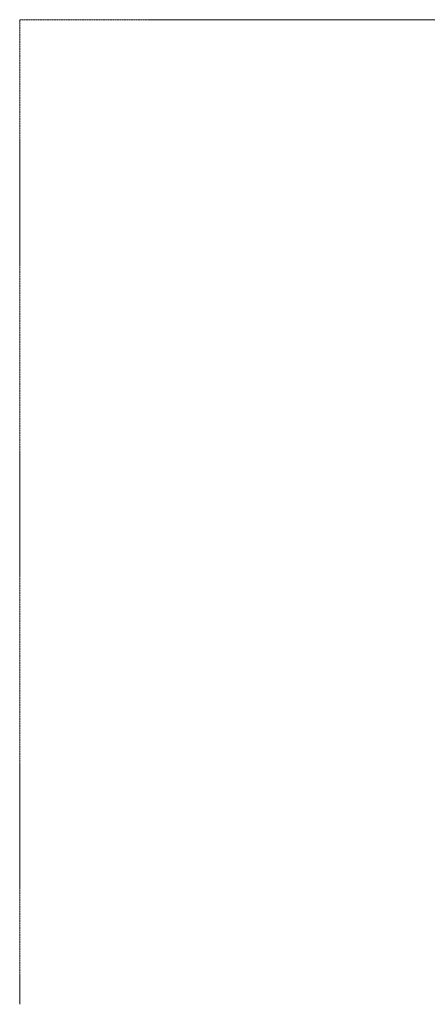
# Model space of a CAD drawing. Header units: millimetres. Extents: x -15489 to 15034, y -13406 to 13375.
# Tile 1 of 10: x -15489 to -4393, y -13406 to 13375. Entities that reach past the tile are written whole.
import ezdxf

# ---------------------------------------------------------------- set-up
doc = ezdxf.new("R2010")
doc.units = ezdxf.units.MM
doc.linetypes.add('Centre', pattern=[31.75, 6.35, -4.75, 15.9, -4.75])
doc.layers.add('A-FLOR-LEVL', color=51, linetype='Continuous', lineweight=9)

# ---------------------------------------------------------------- blocks, each defined once
blk = doc.blocks.new('Level - M_Level Head - Circle-11789-_3D_')
at = {"layer": 'A-FLOR-LEVL'}
blk.add_circle((4, 0), 4, dxfattribs=at)
mesh = blk.add_polyface(dxfattribs=at)
corners = [(4, 0), (4, 4), (2.96, 3.86), (2, 3.46), (1.17, 2.83), (0.54, 2), (0.14, 1.04), (0, 0)]
mesh.append_faces([[corners[k] for k in face] for face in [(0, 6, 7)]], dxfattribs={"vtx0": -1})
mesh.append_faces([[corners[k] for k in face] for face in [(0, 2, 3, 4)]], dxfattribs={"vtx0": -1, "vtx3": -1})
mesh.append_faces([[corners[k] for k in face] for face in [(1, 2, 0)]], dxfattribs={"vtx1": -1})
mesh.append_faces([[corners[k] for k in face] for face in [(5, 6, 0, 4)]], dxfattribs={"vtx1": -1, "vtx2": -1})
mesh = blk.add_polyface(dxfattribs=at)
corners = [(4, -4), (5.04, -3.86), (6, -3.46), (6.83, -2.83), (7.46, -2), (7.86, -1.04), (8, 0), (4, 0)]
mesh.append_faces([[corners[k] for k in face] for face in [(7, 4, 5, 6)]], dxfattribs={"vtx0": -1})
mesh.append_faces([[corners[k] for k in face] for face in [(4, 7, 3)]], dxfattribs={"vtx0": -1, "vtx1": -1})
mesh.append_faces([[corners[k] for k in face] for face in [(0, 1, 7)]], dxfattribs={"vtx1": -1})
mesh.append_faces([[corners[k] for k in face] for face in [(2, 3, 7, 1)]], dxfattribs={"vtx1": -1, "vtx2": -1})

msp = doc.modelspace()

# ---------------------------------------------------------------- linework, layer by layer
at = {"layer": 'A-FLOR-LEVL', "linetype": 'Centre'}
for p, q in [((-15489, 13375), (-15489, -12606)), ((15034, 13375), (-15489, 13375)), ((-15489, 13375, 4000), (-15489, -12606, 4000)), ((15034, 13375, 4000), (-15489, 13375, 4000)), ((-15489, 13375, -300), (-15489, -12606, -300)), ((15034, 13375, -300), (-15489, 13375, -300)), ((-15489, 13375, -4000), (-15489, -12606, -4000)), ((15034, 13375, -4000), (-15489, 13375, -4000)), ((-15489, 13375, -4300), (-15489, -12606, -4300)), ((15034, 13375, -4300), (-15489, 13375, -4300)), ((-15489, 13375, -4600), (-15489, -12606, -4600)), ((15034, 13375, -4600), (-15489, 13375, -4600))]:
    msp.add_line(p, q, dxfattribs=at)

# ---------------------------------------------------------------- block references
at = {"layer": 'A-FLOR-LEVL', "extrusion": (-1, 0, 0), "xscale": 99.99999999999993, "yscale": 99.99999999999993, "zscale": 99.99999999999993}
for p in [(12606, 0, 15489), (12606, 4000, 15489), (12606, -300, 15489), (12606, -4000, 15489), (12606, -4300, 15489), (12606, -4600, 15489)]:
    msp.add_blockref('Level - M_Level Head - Circle-11789-_3D_', p, dxfattribs=at)

doc.saveas('drawing.dxf')
